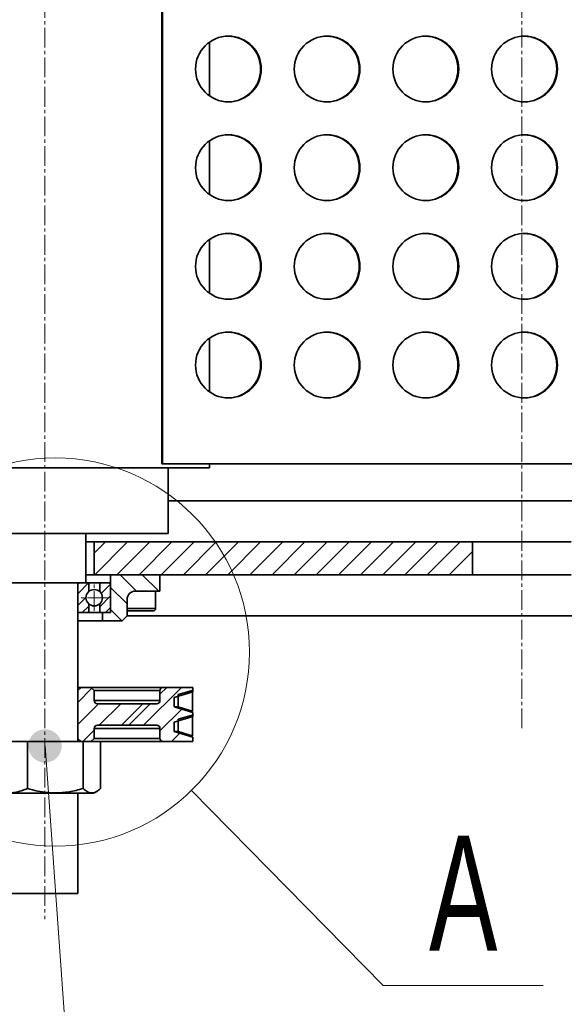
# Model space of a CAD drawing. Header units: millimetres. Extents: x 2945 to 26725, y -1089 to 16127.
# Tile 34 of 150: x 11410 to 11741, y 4931 to 5529. Entities that reach past the tile are written whole.
import ezdxf
from ezdxf.enums import TextEntityAlignment as Align

# ---------------------------------------------------------------- set-up
doc = ezdxf.new("R2010")
doc.units = ezdxf.units.MM
doc.linetypes.add('点画线', pattern=[18, 12, -2, 2, -2])
for name, color, linetype, lineweight in [('中心线层', 1, '点画线', 18), ('几何体', 7, 'Continuous', 35), ('剖面线', 4, 'Continuous', 18), ('剖面线层', 4, 'Continuous', 18), ('尺寸线层', 3, 'Continuous', 18), ('注释', 2, 'Continuous', 18), ('粗实线层', 7, 'Continuous', 35), ('细实线层', 7, 'Continuous', 18)]:
    doc.layers.add(name, color=color, linetype=linetype, lineweight=lineweight)
doc.styles.add('标准', font='txt', dxfattribs={"width": 0.667})
pattern_1 = [(45, (0, 0), (-6.735192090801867, 6.735192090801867), [])]
pattern_2 = [(45, (0, 0), (-3.535533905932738, 3.535533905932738), [])]

# ---------------------------------------------------------------- blocks, each defined once
blk = doc.blocks.new('*X82')
at = {"layer": '细实线层', "color": 0, "linetype": 'ByBlock', "lineweight": -2}
for p, q in [((4.138802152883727, -4.207531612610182), (9.967778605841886, -10.13330476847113)), ((9.967778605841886, -10.13330476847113), (14.8306218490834, -10.13330476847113))]:
    blk.add_line(p, q, dxfattribs=at)
blk.add_circle((0, 0), 5.901949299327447, dxfattribs=at)
at = {"layer": '尺寸线层', "color": 0, "linetype": 'ByBlock', "lineweight": -2, "style": '标准', "width": 0.667}
blk.add_text('A', height=3.5, dxfattribs=at).set_placement((12.39920022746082, -5.583304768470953), align=Align.TOP_CENTER)
blk = doc.blocks.new('*X128')
at = {"layer": '注释', "linetype": 'Continuous'}
h = blk.add_hatch(color=0, dxfattribs=at)
edge = h.paths.add_edge_path(flags=0)
edge.add_arc((-50.98615341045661, 711.3518321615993), 10.16, 0, 360)
at = {"layer": '注释', "color": 0, "linetype": 'Continuous'}
blk.add_line((-50.98615341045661, 711.3518321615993), (0, 0), dxfattribs=at)

msp = doc.modelspace()

# ---------------------------------------------------------------- hatches: boundary and pattern name
at = {"layer": '剖面线'}
h = msp.add_hatch(dxfattribs=at)
h.set_pattern_fill('ANSI31', color=256, style=0, pattern_type=0)
h.set_pattern_definition(pattern_1)
h.paths.add_polyline_path([(11455.254401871, 5191.851522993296), (11685.254401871, 5191.851522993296), (11685.254401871, 5211.851522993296), (11455.254401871, 5211.851522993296)], flags=0)
h = msp.add_hatch(dxfattribs=at)
h.set_pattern_fill('ANSI31', color=256, style=0, pattern_type=0)
h.set_pattern_definition([(135, (0, 0), (-6.735192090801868, -6.735192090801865), [])])
edge = h.paths.add_edge_path(flags=0)
edge.add_line((11495.25440187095, 5181.851522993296), (11495.25440187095, 5191.851522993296))
edge.add_line((11495.25440187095, 5191.851522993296), (11465.25440187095, 5191.851522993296))
edge.add_line((11465.25440187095, 5191.851522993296), (11465.25440187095, 5168.851522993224))
edge.add_line((11465.25440187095, 5168.851522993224), (11460.25440187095, 5168.851522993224))
edge.add_line((11460.25440187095, 5168.851522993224), (11460.25440187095, 5163.851522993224))
edge.add_line((11460.25440187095, 5163.851522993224), (11472.25440187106, 5163.851522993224))
edge.add_line((11472.25440187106, 5163.851522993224), (11475.25440187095, 5166.851522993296))
edge.add_line((11475.25440187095, 5166.851522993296), (11475.25440187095, 5176.851522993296))
edge.add_arc((11480.25440187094, 5176.851522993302), 4.999999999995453, 89.99999999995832, 180.0000000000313)
edge.add_line((11480.25440187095, 5181.851522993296), (11495.25440187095, 5181.851522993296))
h = msp.add_hatch(dxfattribs=at)
h.set_pattern_fill('ANSI31', color=256, style=0, pattern_type=0)
h.set_pattern_definition([(45, (0, 0), (-44.90128060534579, 44.90128060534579), [])])
edge = h.paths.add_edge_path(flags=0)
edge.add_line((11515.254401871, 5120.692282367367), (11515.254401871, 5123.351522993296))
edge.add_line((11515.254401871, 5123.351522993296), (11497.25440187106, 5123.351522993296))
edge.add_arc((11497.25440187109, 5121.351522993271), 2.000000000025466, 90.00000000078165, 180.0000000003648)
edge.add_line((11495.25440187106, 5121.351522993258), (11495.254401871, 5115.351522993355))
edge.add_arc((11493.25440187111, 5115.351522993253), 1.999999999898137, -90.00000000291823, 2.918227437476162e-09, ccw=False)
edge.add_line((11493.254401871, 5113.351522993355), (11457.25440187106, 5113.351522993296))
edge.add_arc((11457.25440187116, 5115.351522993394), 2.000000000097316, 179.9999999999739, 269.9999999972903, ccw=False)
edge.add_line((11455.25440187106, 5115.351522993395), (11455.254401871, 5121.351522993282))
edge.add_line((11455.254401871, 5121.351522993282), (11453.25440187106, 5123.351522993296))
edge.add_line((11453.25440187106, 5123.351522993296), (11447.25440187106, 5123.351522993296))
edge.add_line((11447.25440187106, 5123.351522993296), (11445.254401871, 5121.351522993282))
edge.add_line((11445.254401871, 5121.351522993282), (11445.254401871, 5092.351522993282))
edge.add_line((11445.254401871, 5092.351522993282), (11447.25440187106, 5090.351522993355))
edge.add_line((11447.25440187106, 5090.351522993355), (11453.25440187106, 5090.351522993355))
edge.add_line((11453.25440187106, 5090.351522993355), (11455.254401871, 5092.351522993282))
edge.add_line((11455.254401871, 5092.351522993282), (11455.254401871, 5098.351522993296))
edge.add_arc((11457.2544018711, 5098.351522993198), 2.000000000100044, 90.00000000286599, 179.9999999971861, ccw=False)
edge.add_line((11457.254401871, 5100.351522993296), (11493.25440187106, 5100.351522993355))
edge.add_arc((11493.25440187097, 5098.351522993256), 2.000000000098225, 1.146418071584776e-09, 89.99999999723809, ccw=False)
edge.add_line((11495.25440187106, 5098.351522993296), (11495.254401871, 5092.351522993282))
edge.add_arc((11497.2544018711, 5092.35152299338), 2.000000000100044, 180.0000000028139, 269.999999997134)
edge.add_line((11497.254401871, 5090.351522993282), (11515.254401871, 5090.351522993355))
edge.add_line((11515.254401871, 5090.351522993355), (11515.254401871, 5093.010763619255))
edge.add_line((11515.254401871, 5093.010763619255), (11503.80440187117, 5096.511379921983))
edge.add_line((11503.80440187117, 5096.511379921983), (11503.80440187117, 5102.191666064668))
edge.add_line((11503.80440187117, 5102.191666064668), (11515.254401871, 5105.692282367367))
edge.add_line((11515.254401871, 5105.692282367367), (11515.254401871, 5108.010763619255))
edge.add_line((11515.254401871, 5108.010763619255), (11503.80440187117, 5111.511379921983))
edge.add_line((11503.80440187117, 5111.511379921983), (11503.80440187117, 5117.191666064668))
edge.add_line((11503.80440187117, 5117.191666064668), (11515.254401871, 5120.692282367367))
h = msp.add_hatch(dxfattribs=at)
h.set_pattern_fill('ANSI31', color=256, style=0, pattern_type=0)
h.set_pattern_definition(pattern_1)
edge = h.paths.add_edge_path(flags=0)
edge.add_line((11503.80440187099, 5117.191666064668), (11503.80440187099, 5111.511379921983))
edge.add_line((11503.80440187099, 5111.511379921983), (11515.254401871, 5108.010763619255))
edge.add_line((11515.254401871, 5108.010763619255), (11515.254401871, 5105.692282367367))
edge.add_line((11515.254401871, 5105.692282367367), (11503.80440187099, 5102.191666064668))
edge.add_line((11503.80440187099, 5102.191666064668), (11503.80440187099, 5096.511379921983))
edge.add_line((11503.80440187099, 5096.511379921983), (11515.254401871, 5093.010763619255))
edge.add_line((11515.254401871, 5093.010763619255), (11515.254401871, 5090.351522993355))
edge.add_line((11515.254401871, 5090.351522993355), (11497.25440187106, 5090.351522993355))
edge.add_arc((11497.25440187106, 5092.351522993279), 2, 179.9999999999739, 270)
edge.add_line((11495.254401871, 5092.351522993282), (11495.254401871, 5098.351522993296))
edge.add_arc((11493.25440187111, 5098.351522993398), 1.999999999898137, 359.9999999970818, 450.0000000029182)
edge.add_line((11493.254401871, 5100.351522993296), (11457.25440187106, 5100.351522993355))
edge.add_arc((11457.25440187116, 5098.351522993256), 2.000000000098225, 90.00000000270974, 180.0000000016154)
edge.add_line((11455.25440187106, 5098.3515229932), (11455.254401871, 5092.351522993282))
edge.add_line((11455.254401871, 5092.351522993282), (11453.25440187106, 5090.351522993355))
edge.add_line((11453.25440187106, 5090.351522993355), (11447.25440187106, 5090.351522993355))
edge.add_line((11447.25440187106, 5090.351522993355), (11445.254401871, 5092.351522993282))
edge.add_line((11445.254401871, 5092.351522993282), (11445.254401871, 5121.351522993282))
edge.add_line((11445.254401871, 5121.351522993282), (11447.25440187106, 5123.351522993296))
edge.add_line((11447.25440187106, 5123.351522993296), (11453.25440187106, 5123.351522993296))
edge.add_line((11453.25440187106, 5123.351522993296), (11455.254401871, 5121.351522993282))
edge.add_line((11455.254401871, 5121.351522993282), (11455.254401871, 5115.351522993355))
edge.add_arc((11457.2544018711, 5115.351522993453), 2.000000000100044, 180.0000000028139, 269.999999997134)
edge.add_line((11457.254401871, 5113.351522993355), (11493.25440187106, 5113.351522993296))
edge.add_arc((11493.25440187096, 5115.351522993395), 2.000000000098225, 270.0000000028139, 359.9999999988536)
edge.add_line((11495.25440187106, 5115.351522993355), (11495.254401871, 5121.351522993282))
edge.add_arc((11497.25440187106, 5121.351522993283), 1.999999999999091, 90, 180.0000000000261)
edge.add_line((11497.25440187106, 5123.351522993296), (11515.254401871, 5123.351522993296))
edge.add_line((11515.254401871, 5123.351522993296), (11515.254401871, 5120.692282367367))
edge.add_line((11515.254401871, 5120.692282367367), (11503.80440187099, 5117.191666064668))
at = {"layer": '剖面线层'}
h = msp.add_hatch(dxfattribs=at)
h.set_pattern_fill('无图案', color=256, style=0, pattern_type=0)
h.set_pattern_definition(pattern_2)
edge = h.paths.add_edge_path(flags=0)
edge.add_line((11445.25467561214, 5169.951520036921), (11445.25467561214, 5185.751519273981))
edge.add_line((11445.25467561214, 5185.751519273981), (11445.25467561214, 5186.851522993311))
edge.add_line((11445.25467561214, 5186.851522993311), (11446.3542620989, 5186.851522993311))
edge.add_arc((11446.35338898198, 5185.752809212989), 1.09871412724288, 89.95446866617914, 180.0672677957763)
edge.add_line((11445.25467561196, 5185.751519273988), (11445.25467561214, 5186.851522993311))
edge.add_line((11445.25467561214, 5186.851522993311), (11446.3542620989, 5186.851522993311))
edge.add_line((11446.3542620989, 5186.851522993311), (11451.92085908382, 5186.851522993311))
edge.add_line((11451.92085908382, 5186.851522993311), (11451.92085908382, 5181.565080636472))
edge.add_arc((11455.25428770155, 5177.851489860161), 4.990240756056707, 131.9120853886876, 179.9999999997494)
edge.add_arc((11455.25428771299, 5177.851489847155), 4.990240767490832, 179.9999998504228, 228.0879154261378)
edge.add_line((11451.92085914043, 5174.137899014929), (11451.92085908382, 5168.851516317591))
edge.add_line((11451.92085908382, 5168.851516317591), (11450.25479005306, 5168.851516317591))
edge.add_line((11450.25479005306, 5168.851516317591), (11446.35426209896, 5168.851516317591))
edge.add_arc((11446.35328751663, 5169.950128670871), 1.098612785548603, 179.9274362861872, 270.0508272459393)
h = msp.add_hatch(dxfattribs=at)
h.set_pattern_fill('无图案', color=256, style=0, pattern_type=0)
h.set_pattern_definition(pattern_2)
edge = h.paths.add_edge_path(flags=0)
edge.add_line((11465.25389985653, 5169.951520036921), (11465.25389985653, 5185.751519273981))
edge.add_line((11465.25389985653, 5185.751519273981), (11465.25389985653, 5186.851522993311))
edge.add_line((11465.25389985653, 5186.851522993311), (11464.15431336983, 5186.851522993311))
edge.add_arc((11464.15518648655, 5185.75280921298), 1.098714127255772, 359.9327322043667, 450.0455313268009)
edge.add_line((11465.25389985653, 5185.751519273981), (11465.25389985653, 5186.851522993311))
edge.add_line((11465.25389985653, 5186.851522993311), (11464.15431336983, 5186.851522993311))
edge.add_line((11464.15431336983, 5186.851522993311), (11458.58771638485, 5186.851522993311))
edge.add_line((11458.58771638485, 5186.851522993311), (11458.58771638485, 5181.565080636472))
edge.add_arc((11455.25428776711, 5177.851489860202), 4.990240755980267, 359.9999999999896, 408.0879146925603)
edge.add_arc((11455.25428778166, 5177.851489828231), 4.990240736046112, 311.9120849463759, 360.0000000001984)
edge.add_line((11458.58771638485, 5174.137899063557), (11458.58771638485, 5168.851516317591))
edge.add_line((11458.58771638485, 5168.851516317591), (11460.25378541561, 5168.851516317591))
edge.add_line((11460.25378541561, 5168.851516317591), (11464.15431336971, 5168.851516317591))
edge.add_arc((11464.15528795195, 5169.950128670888), 1.098612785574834, 269.9491727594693, 360.0725637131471)

# ---------------------------------------------------------------- linework, layer by layer
at = {"layer": '中心线层'}
for p, q in [((11425.254401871, 7900.461099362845), (11425.254401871, 4982.458888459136)), ((11715.254401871, 7900.461099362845), (11715.254401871, 5098.610087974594)), ((11455.25428773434, 5169.861249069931), (11455.25428773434, 5185.841730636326)), ((11463.24452851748, 5177.851489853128), (11447.26404695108, 5177.851489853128))]:
    msp.add_line(p, q, dxfattribs=at)
at = {"layer": '几何体'}
for p, q in [((11496.42479561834, 5259.351522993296), (11496.42479561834, 7659.351522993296)), ((11496.84729380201, 5259.351522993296), (11496.84729380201, 7659.351522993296)), ((11525.254401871, 5483.052131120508), (11525.254401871, 5515.650914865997)), ((11525.254401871, 5423.052131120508), (11525.254401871, 5455.650914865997)), ((11525.254401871, 5363.052131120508), (11525.254401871, 5395.650914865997)), ((11525.254401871, 5303.052131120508), (11525.254401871, 5335.650914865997)), ((11496.84729380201, 5259.351522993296), (11496.42479561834, 5259.351522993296)), ((12466.75109482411, 5259.351522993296), (11496.84729380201, 5259.351522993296)), ((11525.254401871, 5256.851522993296), (11525.254401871, 5259.351522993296)), ((11525.254401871, 5256.851522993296), (11325.254401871, 5256.851522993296)), ((11500.254401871, 5216.851522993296), (11500.254401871, 5256.851522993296)), ((12510.2544018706, 5236.851522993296), (11500.254401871, 5236.851522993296)), ((11400.927651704, 5216.851522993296), (11500.254401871, 5216.851522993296)), ((11450.254401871, 5186.851522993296), (11450.254401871, 5216.851522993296)), ((11450.254401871, 5211.851522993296), (11455.254401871, 5211.851522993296)), ((11455.254401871, 5191.851522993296), (11455.254401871, 5211.851522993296)), ((11455.254401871, 5211.851522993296), (11685.254401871, 5211.851522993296)), ((11685.254401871, 5211.851522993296), (11685.254401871, 5191.851522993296)), ((11685.254401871, 5211.851522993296), (11745.254401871, 5211.851522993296)), ((11450.254401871, 5191.851522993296), (11455.254401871, 5191.851522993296)), ((11455.254401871, 5191.851522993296), (11685.254401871, 5191.851522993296)), ((11465.254401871, 5191.851522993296), (11465.25440187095, 5168.851522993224)), ((11465.254401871, 5191.851522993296), (11495.254401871, 5191.851522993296)), ((11495.254401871, 5181.851522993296), (11495.254401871, 5191.851522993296)), ((11685.254401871, 5191.851522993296), (11745.254401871, 5191.851522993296)), ((11450.254401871, 5186.851522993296), (11400.254401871, 5186.851522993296)), ((11445.254401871, 5090.351522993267), (11445.254401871, 5186.851522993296)), ((11445.25440187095, 5169.951522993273), (11445.25440187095, 5185.751522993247)), ((11450.254401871, 5186.851522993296), (11451.92106853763, 5186.851522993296)), ((11451.92057923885, 5186.851522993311), (11451.92057923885, 5181.564829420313)), ((11451.92106853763, 5186.851522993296), (11458.58773520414, 5186.851522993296)), ((11458.58771638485, 5181.565080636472), (11458.58771638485, 5186.851522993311)), ((11458.58773520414, 5186.851522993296), (11464.15440187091, 5186.851522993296)), ((11465.25440187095, 5185.751522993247), (11465.25440187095, 5169.951522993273)), ((11495.254401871, 5181.851522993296), (11480.25440187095, 5181.851522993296)), ((11492.59071131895, 5171.351522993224), (11492.59071131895, 5181.851522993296)), ((11451.92057923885, 5174.138150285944), (11451.92057923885, 5168.851516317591)), ((11458.58771638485, 5168.851516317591), (11458.58771638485, 5174.181159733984)), ((11475.254401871, 5176.851522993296), (11475.25440187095, 5166.851522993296)), ((11446.35440187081, 5168.851522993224), (11445.254401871, 5168.851522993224)), ((11451.92106853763, 5168.851522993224), (11446.35440187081, 5168.851522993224)), ((11451.92106853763, 5168.851522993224), (11458.58773520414, 5168.851522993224)), ((11464.15440187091, 5168.851522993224), (11458.58773520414, 5168.851522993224)), ((11460.254401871, 5168.851522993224), (11460.254401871, 5163.851522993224)), ((11460.254401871, 5168.851522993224), (11465.25440187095, 5168.851522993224)), ((11475.254401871, 5171.351522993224), (11491.01286964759, 5171.351522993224)), ((11489.77584325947, 5169.851522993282), (11476.09071131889, 5169.851522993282)), ((11491.09071131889, 5169.851522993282), (11489.77584325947, 5169.851522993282)), ((11491.01286964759, 5171.351522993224), (11492.59071131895, 5171.351522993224)), ((11445.254401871, 5163.851522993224), (11460.254401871, 5163.851522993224)), ((11460.254401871, 5163.851522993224), (11472.25440187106, 5163.851522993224)), ((11472.25440187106, 5163.851522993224), (11475.25440187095, 5166.851522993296)), ((12535.254401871, 5166.851522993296), (11475.254401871, 5166.851522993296)), ((11447.25440187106, 5123.351522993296), (11445.25440187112, 5121.351522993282)), ((11445.254401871, 5123.351522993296), (11447.25440187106, 5123.351522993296)), ((11445.254401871, 5092.351522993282), (11445.25440187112, 5121.351522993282)), ((11447.25440187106, 5123.351522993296), (11453.25440187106, 5123.351522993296)), ((11453.25440187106, 5123.351522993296), (11497.25440187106, 5123.351522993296)), ((11455.25440187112, 5121.351522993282), (11453.25440187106, 5123.351522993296)), ((11455.25440187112, 5121.351522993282), (11455.25440187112, 5115.351522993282)), ((11495.254401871, 5121.351522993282), (11455.25440187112, 5121.351522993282)), ((11495.254401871, 5121.351522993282), (11495.254401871, 5115.351522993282)), ((11497.25440187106, 5123.351522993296), (11515.254401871, 5123.351522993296)), ((11515.254401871, 5120.69228236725), (11503.80440187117, 5117.191666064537)), ((11506.25171584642, 5118.944524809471), (11514.71368066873, 5121.5315229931)), ((11514.71368066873, 5121.5315229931), (11515.03200022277, 5121.5315229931)), ((11515.03200022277, 5121.5315229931), (11515.03200022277, 5108.851522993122)), ((11515.254401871, 5123.351522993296), (11515.254401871, 5120.69228236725)), ((11455.25440187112, 5115.351522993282), (11495.254401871, 5115.351522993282)), ((11493.25440187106, 5113.351522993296), (11457.25440187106, 5113.351522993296)), ((11503.80440187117, 5117.191666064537), (11503.80440187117, 5111.511379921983)), ((11506.25171584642, 5118.944524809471), (11506.25171584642, 5111.438521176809)), ((11503.80440187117, 5111.511379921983), (11515.254401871, 5108.010763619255)), ((11504.04271208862, 5111.438521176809), (11506.25171584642, 5111.438521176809)), ((11506.25171584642, 5111.438521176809), (11514.71368066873, 5108.851522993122)), ((11514.71368066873, 5108.851522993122), (11512.5044018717, 5108.851522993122)), ((11514.71368066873, 5108.851522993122), (11515.03200022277, 5108.851522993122)), ((11515.254401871, 5108.010763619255), (11515.254401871, 5105.69228236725)), ((11515.254401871, 5105.69228236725), (11503.80440187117, 5102.191666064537)), ((11503.80440187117, 5102.191666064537), (11503.80440187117, 5096.511379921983)), ((11506.25171584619, 5103.944524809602), (11514.7136806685, 5106.531522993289)), ((11506.25171584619, 5103.944524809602), (11506.25171584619, 5096.438521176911)), ((11514.7136806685, 5106.531522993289), (11515.03200022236, 5106.531522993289)), ((11515.03200022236, 5106.531522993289), (11515.03200022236, 5093.851522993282)), ((11455.25440187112, 5092.351522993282), (11455.25440187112, 5098.351522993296)), ((11495.254401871, 5098.351522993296), (11455.25440187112, 5098.351522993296)), ((11457.25440187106, 5100.351522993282), (11493.25440187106, 5100.351522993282)), ((11495.254401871, 5092.351522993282), (11495.254401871, 5098.351522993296)), ((11503.80440187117, 5096.511379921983), (11515.254401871, 5093.010763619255)), ((11504.04271208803, 5096.438521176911), (11506.25171584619, 5096.438521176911)), ((11506.25171584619, 5096.438521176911), (11514.7136806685, 5093.851522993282)), ((11414.67004154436, 5061.843519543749), (11414.67004154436, 5090.351522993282)), ((11445.254401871, 5092.351522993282), (11447.25440187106, 5090.351522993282)), ((11447.25440187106, 5090.351522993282), (11445.254401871, 5090.351522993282)), ((11453.25440187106, 5090.351522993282), (11447.25440187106, 5090.351522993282)), ((11448.52755887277, 5061.843519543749), (11448.52755887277, 5090.351522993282)), ((11453.25440187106, 5090.351522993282), (11455.25440187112, 5092.351522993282)), ((11497.25440187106, 5090.351522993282), (11453.25440187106, 5090.351522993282)), ((11455.25440187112, 5092.351522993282), (11495.254401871, 5092.351522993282)), ((11459.11191919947, 5061.843519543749), (11459.11191919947, 5090.351522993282)), ((11515.254401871, 5090.351522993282), (11497.25440187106, 5090.351522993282)), ((11514.7136806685, 5093.851522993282), (11512.50440187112, 5093.851522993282)), ((11514.7136806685, 5093.851522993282), (11515.03200022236, 5093.851522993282)), ((11515.254401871, 5093.010763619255), (11515.254401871, 5090.351522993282)), ((11454.879401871, 5058.94752126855), (11456.77653808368, 5060.042833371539)), ((11454.879401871, 5058.94752126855), (11395.629401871, 5058.94752126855)), ((11445.254401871, 4998.089735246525), (11445.254401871, 5058.94752126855)), ((11445.254401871, 4998.089735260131), (11405.254401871, 4998.089735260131))]:
    msp.add_line(p, q, dxfattribs=at)
for centre, radius in [((11536.84315342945, 5499.352881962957), 19.99864103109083), ((11596.83720297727, 5499.352881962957), 19.99864103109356), ((11656.83125252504, 5499.352881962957), 19.99864103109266), ((11716.82530207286, 5499.352881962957), 19.99864103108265), ((11536.84315342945, 5439.352881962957), 19.99864103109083), ((11596.83720297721, 5439.352881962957), 19.99864103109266), ((11656.83125252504, 5439.352881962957), 19.99864103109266), ((11716.82530207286, 5439.352881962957), 19.99864103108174), ((11536.84315342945, 5379.352881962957), 19.99864103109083), ((11596.83720297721, 5379.352881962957), 19.99864103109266), ((11656.83125252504, 5379.352881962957), 19.99864103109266), ((11716.82530207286, 5379.352881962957), 19.99864103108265), ((11536.84315342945, 5319.352881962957), 19.99864103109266), ((11596.83720297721, 5319.352881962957), 19.99864103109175), ((11656.83125252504, 5319.352881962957), 19.99864103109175), ((11716.82530207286, 5319.352881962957), 19.99864103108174), ((11455.25428773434, 5177.851489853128), 4.9902407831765)]:
    msp.add_circle(centre, radius, dxfattribs=at)
for centre, radius, start, end in [((11536.41922807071, 5499.351522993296), 20.00001674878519, 270.6097810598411, 89.3902189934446), ((11596.41327761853, 5499.351522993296), 20.00001674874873, 270.6097797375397, 89.39022020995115), ((11656.40732716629, 5499.351522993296), 20.00001674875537, 270.6097799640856, 89.39022000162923), ((11716.401376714, 5499.351522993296), 20.00001674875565, 270.6097799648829, 89.39022000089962), ((11536.41922807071, 5439.351522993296), 20.00001674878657, 270.6097811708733, 89.39021888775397), ((11596.41327761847, 5439.351522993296), 20.00001674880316, 270.6097817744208, 89.39021832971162), ((11656.40732716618, 5439.351522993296), 20.00001674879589, 270.6097814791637, 89.3902186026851), ((11716.40137671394, 5439.351522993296), 20.00001674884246, 270.6097832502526, 89.39021696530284), ((11536.41922807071, 5379.351522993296), 20.00001674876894, 270.6097805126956, 89.39021949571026), ((11596.41327761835, 5379.351522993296), 20.00001674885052, 270.6097835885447, 89.39021663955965), ((11656.40732716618, 5379.351522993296), 20.00001674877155, 270.6097805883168, 89.39021942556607), ((11716.401376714, 5379.351522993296), 20.00001674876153, 270.6097801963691, 89.39021978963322), ((11536.41922807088, 5319.351522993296), 20.00001674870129, 270.6097779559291, 89.39022187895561), ((11596.41327761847, 5319.351522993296), 20.00001674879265, 270.6097813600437, 89.3902187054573), ((11656.40732716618, 5319.351522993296), 20.00001674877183, 270.6097805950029, 89.39021941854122), ((11716.40137671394, 5319.351522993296), 20.0000167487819, 270.6097809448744, 89.39021909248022), ((11446.35440187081, 5185.751522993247), 1.100000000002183, 90, 180.0000000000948), ((11464.15440187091, 5185.751522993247), 1.099999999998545, 0, 90), ((11480.254401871, 5176.851522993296), 5, 90.00000000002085, 180.0000000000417), ((11446.35440187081, 5169.951522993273), 1.100000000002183, 180.0000000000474, 269.9999999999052), ((11464.15440187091, 5169.951522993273), 1.099999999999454, 270, 359.9999999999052), ((11476.09071131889, 5171.351522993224), 1.499999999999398, 236.1141829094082, 270), ((11491.09071131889, 5171.351522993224), 1.5, 270.0000000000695, 0), ((11497.25440187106, 5121.351522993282), 2, 90, 180), ((11457.25440187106, 5115.351522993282), 2, 180, 270), ((11493.25440187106, 5115.351522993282), 2, 270, 0), ((11457.25440187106, 5098.351522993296), 1.999999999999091, 90, 179.9999999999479), ((11493.25440187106, 5098.351522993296), 2, 0, 90), ((11497.25440187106, 5092.351522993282), 2.000000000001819, 180, 270)]:
    msp.add_arc(centre, radius, start, end, dxfattribs=at)
for points, knots in [([(11414.67004154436, 5061.843519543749), (11413.66451868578, 5061.435597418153), (11411.65375728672, 5060.619868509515), (11408.55747135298, 5059.742513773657), (11405.40236517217, 5059.213711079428), (11401.45646945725, 5059.083241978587), (11396.73087515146, 5059.773920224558), (11393.18570934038, 5061.149451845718), (11391.39688454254, 5061.843519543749)], [0, 0, 0, 0, 3.182322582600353, 6.363745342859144, 9.616342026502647, 12.86835177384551, 18.40619473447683, 24.04646091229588, 24.04646091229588, 24.04646091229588, 24.04646091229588]), ([(11448.52755887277, 5061.843519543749), (11447.09840300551, 5061.444127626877), (11444.2892446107, 5060.659080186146), (11440.02296729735, 5059.814943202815), (11435.72666144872, 5059.271694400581), (11431.36340487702, 5059.101660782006), (11426.35246071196, 5059.348730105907), (11420.74743418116, 5060.185999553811), (11416.70256019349, 5061.289179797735), (11414.67004154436, 5061.843519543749)], [0, 0, 0, 0, 4.447315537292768, 8.741673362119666, 13.03495549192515, 17.43479831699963, 21.83469063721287, 28.08469411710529, 34.39732111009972, 34.39732111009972, 34.39732111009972, 34.39732111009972]), ([(11459.11191919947, 5061.843519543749), (11458.65461913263, 5061.435597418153), (11457.74014830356, 5060.619868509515), (11456.33199357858, 5059.742513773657), (11454.89708809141, 5059.213711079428), (11453.10254074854, 5059.083241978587), (11450.95339558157, 5059.773920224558), (11449.34109552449, 5061.149451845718), (11448.52755887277, 5061.843519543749)], [0, 0, 0, 0, 1.607424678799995, 3.214394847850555, 4.857315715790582, 6.499940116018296, 9.297162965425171, 12.14612086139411, 12.14612086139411, 12.14612086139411, 12.14612086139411])]:
    msp.add_open_spline(points, degree=3, knots=knots, dxfattribs=at)
at = {"layer": '粗实线层'}
msp.add_line((11391.39688454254, 5090.351522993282), (11459.11191919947, 5090.351522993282), dxfattribs=at)

# ---------------------------------------------------------------- block references
at = {"layer": '注释'}
msp.add_blockref('*X128', (11476.34421643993, 4376.351725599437), dxfattribs=at)
at = {"layer": '细实线层', "xscale": 20, "yscale": 20, "zscale": 20}
msp.add_blockref('*X82', (11431.63090582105, 5144.812466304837), dxfattribs=at)

doc.saveas('drawing.dxf')
